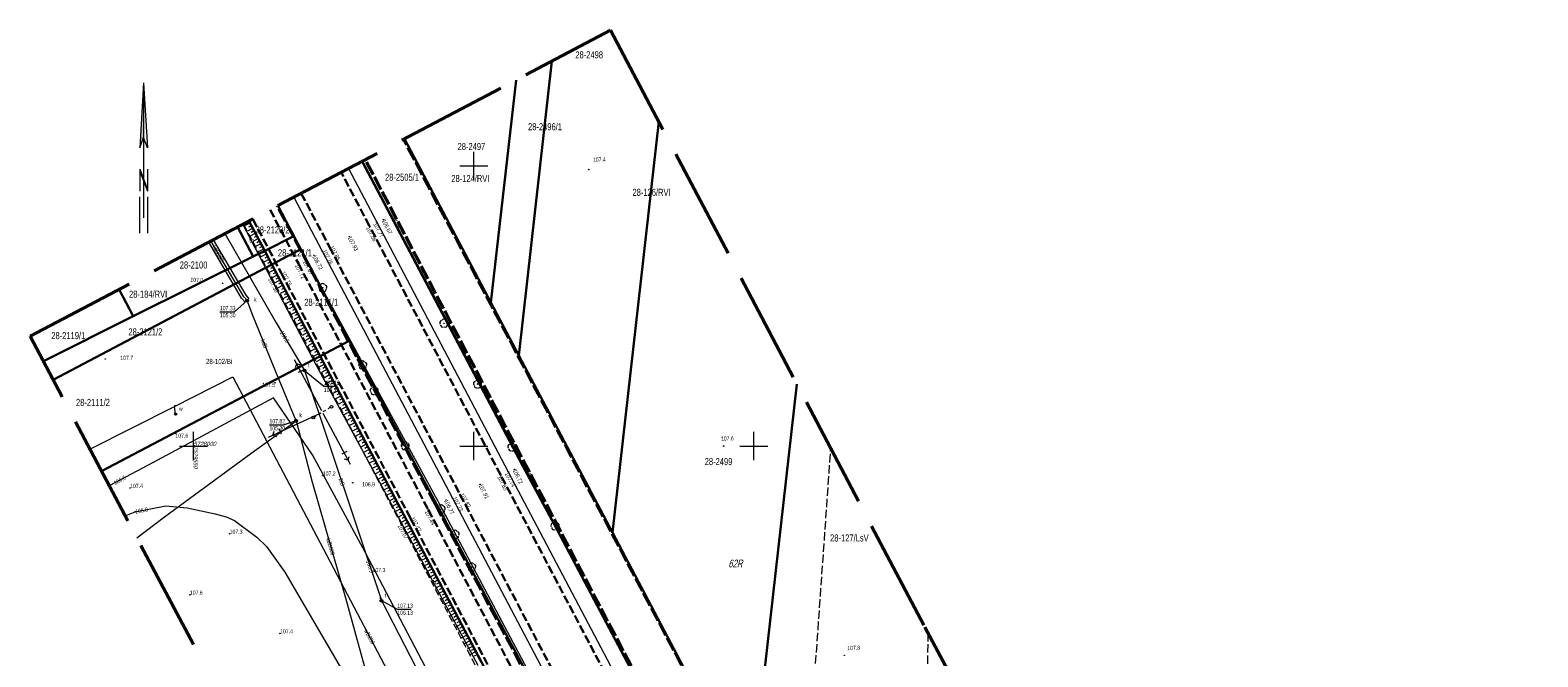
# Model space of a CAD drawing. Header units: metres. Extents: x 7529521 to 7531797, y 5723878 to 5728074.
# Tile 90 of 90: x 7529521 to 7529790, y 5727962 to 5728074. Entities that reach past the tile are written whole.
import ezdxf
from ezdxf.enums import TextEntityAlignment as Align

# ---------------------------------------------------------------- set-up
doc = ezdxf.new("R2010")
doc.units = ezdxf.units.M
for name, pattern in [('11', [3, 2.5, -0.5]), ('2_1', [0]), ('2_BUBZ02', [1.75, 1.25, -0.5]), ('2_BUBZ02G', [1.75, 1.25, -0.5]), ('2_KTJZ01', [2, 1.5, -0.5]), ('2_PTRW02', [0]), ('4_1', [0]), ('4_SUPE_01', [0]), ('4_SUPK_01', [0]), ('4_SUPT_01', [0]), ('4_SUPW_01', [0]), ('4_SUSM03_02', [0]), ('GDE', [0]), ('GUK', [2, 1.5, -0.5]), ('GUZ', [1, 0.5, -0.5]), ('L_0_09', [2.5, 2, -0.5])]:
    doc.linetypes.add(name, pattern=pattern)
doc.layers.get('0').update_dxf_attribs({"color": 252})
for name, color, linetype, lineweight in [('BUBZ_L_1', 252, '2_BUBZ02', 18), ('Dzialki', 80, 'GDE', 30), ('k', 252, 'Continuous', 18), ('Kontury', 252, 'GUK', 18), ('KTJZ_L_0', 251, '2_KTJZ01', 30), ('MPZP', 130, '11', 40), ('Numery_dzialek', 80, 'Continuous', 30), ('Numery_konturow', 252, 'Continuous', 13), ('Numery_uzytkow', 252, 'Continuous', 9), ('OBOP_T_1', 74, 'Continuous', 18), ('PTRW_L_1', 252, 'Continuous', 18), ('RTPW_T_0', 252, 'Continuous', 15), ('RTPW_T_1', 252, 'Continuous', 15), ('SUPE_L_1', 240, '4_SUPE_01', 18), ('SUPE_L_3', 240, '4_SUPE_01', 18), ('SUPK_E_T_0', 24, 'Continuous', 15), ('SUPK_L_0', 24, '4_SUPK_01', 18), ('SUPT_E_T_0', 30, 'Continuous', 15), ('SUPT_L_0', 30, '4_SUPT_01', 18), ('SUPW_E_T_2', 150, 'Continuous', 15), ('SUPW_L_2', 150, '4_SUPW_01', 18), ('SUSM_L_4', 252, 'Continuous', 18), ('SUTE_T_0', 240, 'Continuous', 18), ('SUTK_T_0', 252, 'Continuous', 18), ('SUTT_T_0', 30, 'Continuous', 18), ('SUUK_E_T_9', 34, 'Continuous', 15), ('SUUK_T_2', 34, 'Continuous', 18), ('SUUT_E_T_9', 30, 'Continuous', 15), ('SUUT_T_1', 30, 'Continuous', 18), ('SUUW_E_T_5', 7, 'Continuous', 15), ('SUUW_T_7', 7, 'Continuous', 18), ('SUXX_T_7', 7, 'Continuous', 18), ('Uzytki', 252, 'GUZ', 18)]:
    doc.layers.add(name, color=color, linetype=linetype, lineweight=lineweight)
doc.layers.add('właz okrągły - siec kanalizacyjna (punkt)-Atr17', color=7, linetype='Continuous')
doc.layers.add('Znak północy', color=7, linetype='Continuous')
doc.layers.add('zakres', color=7, linetype='L_0_09', lineweight=50, true_color=0xff05ff)
doc.styles.get("Standard").update_dxf_attribs({"font": 'arial.ttf'})

# ---------------------------------------------------------------- blocks, each defined once
blk = doc.blocks.new('2_OBOP02_01')
at = {"linetype": 'Continuous'}
blk.add_circle((0, 0), 0.045, dxfattribs=at)
for centre, start, end in [((-0.36, 0.12), 102.1445, 221.86), ((0, 0.38), 30.1401, 149.8599), ((0.36, 0.12), 318.14, 77.8555), ((-0.22, -0.3), 174.1482, 293.8542), ((0.22, -0.3), 246.1458, 5.8518)]:
    blk.add_arc(centre, 0.375, start, end, dxfattribs=at)
blk = doc.blocks.new('2_RTPW01')
at = {"linetype": 'Continuous'}
blk.add_circle((0, 0), 0.045, dxfattribs=at)
blk = doc.blocks.new('2_RTPW02')
at = {"linetype": 'Continuous'}
blk.add_circle((0, 0), 0.045, dxfattribs=at)
blk = doc.blocks.new('4_SUPS01_03')
at = {"linetype": 'Continuous'}
blk.add_circle((0, 0), 0.0625, dxfattribs=at)
blk = doc.blocks.new('4_SUPS01_05')
at = {"linetype": 'Continuous'}
blk.add_circle((0, 0), 0.0625, dxfattribs=at)
blk = doc.blocks.new('4_SUPS01_07')
at = {"linetype": 'Continuous'}
blk.add_circle((0, 0), 0.0625, dxfattribs=at)
blk = doc.blocks.new('4_SUUS15_05')
at = {"linetype": 'Continuous'}
blk.add_circle((0, 0), 0.25, dxfattribs=at)
blk = doc.blocks.new('4_SUUS15_07')
at = {"linetype": 'Continuous'}
blk.add_circle((0, 0), 0.25, dxfattribs=at)
blk = doc.blocks.new('4_SUUS25')
at = {"linetype": 'Continuous'}
for radius in [0.2, 0.175, 0.15, 0.125, 0.1, 0.075, 0.05, 0.025, 0.00715]:
    blk.add_circle((0, 0), radius, dxfattribs=at)
blk = doc.blocks.new('4_SUXX')
at = {"linetype": 'Continuous'}
blk.add_line((0, -0.25), (0, 0.25), dxfattribs=at)
blk = doc.blocks.new('W_POL')
at = {"color": 0, "linetype": 'Continuous', "lineweight": 0}
for p, q in [((0, 13.393), (-0.67, 1.818)), ((0, 13.393), (0, -3.92)), ((0, 13.393), (0.668, 1.818)), ((-0.67, 1.818), (0, 3.636)), ((0.668, 1.818), (0, 3.636)), ((-0.67, -2.007), (-0.67, -5.929)), ((-0.67, -2.007), (0.669, -5.621)), ((-0.67, -2.314), (0.67, -5.929)), ((0.669, -2.007), (0.669, -5.929)), ((0, -3.92), (0, -4.59)), ((0, -4.59), (0, -10.676)), ((-0.755, -6.94), (-0.755, -13.393)), ((0.671, -6.94), (0.671, -13.393))]:
    blk.add_line(p, q, dxfattribs=at)
at = {"color": 0, "linetype": 'Continuous', "lineweight": 0, "extrusion": (0, 0, -1)}
for points in [[(0, 13.393), (0, 3.636), (0.67, 1.818)], [(0, -3.814), (0, -4.122), (0.67, -2.007), (0.67, -2.314)]]:
    blk.add_solid(points, dxfattribs=at)

msp = doc.modelspace()

# ---------------------------------------------------------------- linework, layer by layer
at = {"layer": 'BUBZ_L_1', "linetype": '2_BUBZ02'}
msp.add_line((7529605.17, 5727951.62), (7529558.91, 5728039.66), dxfattribs=at)
at = {"layer": 'BUBZ_L_1', "linetype": '2_1'}
for p, q in [((7529560.04, 5728039.75), (7529559.12, 5728039.27)), ((7529560.52, 5728038.83), (7529559.6, 5728038.35)), ((7529560.28, 5728039.29), (7529559.82, 5728039.05)), ((7529561.01, 5728037.91), (7529560.08, 5728037.42)), ((7529560.76, 5728038.37), (7529560.3, 5728038.13)), ((7529561.49, 5728036.99), (7529560.57, 5728036.5)), ((7529561.25, 5728037.45), (7529560.79, 5728037.21)), ((7529561.98, 5728036.06), (7529561.06, 5728035.58)), ((7529561.74, 5728036.53), (7529561.27, 5728036.28)), ((7529562.47, 5728035.14), (7529561.54, 5728034.65)), ((7529562.22, 5728035.6), (7529561.76, 5728035.36)), ((7529562.95, 5728034.21), (7529562.03, 5728033.73)), ((7529562.71, 5728034.68), (7529562.25, 5728034.43)), ((7529563.44, 5728033.29), (7529562.52, 5728032.8)), ((7529563.2, 5728033.75), (7529562.73, 5728033.51)), ((7529563.69, 5728032.82), (7529563.22, 5728032.58)), ((7529563.93, 5728032.36), (7529563, 5728031.87)), ((7529564.42, 5728031.43), (7529563.49, 5728030.94)), ((7529564.17, 5728031.9), (7529563.71, 5728031.65)), ((7529564.91, 5728030.5), (7529563.98, 5728030.01)), ((7529564.66, 5728030.97), (7529564.2, 5728030.72)), ((7529565.15, 5728030.04), (7529564.69, 5728029.79)), ((7529565.4, 5728029.57), (7529564.47, 5728029.08)), ((7529565.89, 5728028.64), (7529564.96, 5728028.15)), ((7529565.64, 5728029.11), (7529565.18, 5728028.86)), ((7529566.38, 5728027.71), (7529565.45, 5728027.22)), ((7529566.13, 5728028.18), (7529565.67, 5728027.93)), ((7529566.62, 5728027.24), (7529566.16, 5728027)), ((7529566.87, 5728026.78), (7529565.94, 5728026.29)), ((7529567.36, 5728025.84), (7529566.43, 5728025.35)), ((7529567.12, 5728026.31), (7529566.65, 5728026.07)), ((7529567.85, 5728024.91), (7529566.92, 5728024.42)), ((7529567.61, 5728025.38), (7529567.14, 5728025.13)), ((7529568.1, 5728024.44), (7529567.63, 5728024.2)), ((7529568.35, 5728023.97), (7529567.41, 5728023.48)), ((7529568.84, 5728023.04), (7529567.9, 5728022.55)), ((7529568.59, 5728023.51), (7529568.12, 5728023.26)), ((7529569.33, 5728022.1), (7529568.4, 5728021.61)), ((7529569.09, 5728022.57), (7529568.62, 5728022.32)), ((7529569.83, 5728021.16), (7529568.89, 5728020.67)), ((7529569.58, 5728021.63), (7529569.11, 5728021.39)), ((7529570.32, 5728020.23), (7529569.38, 5728019.73)), ((7529570.07, 5728020.69), (7529569.6, 5728020.45)), ((7529570.82, 5728019.29), (7529569.88, 5728018.79)), ((7529570.57, 5728019.76), (7529570.1, 5728019.51)), ((7529571.31, 5728018.35), (7529570.37, 5728017.85)), ((7529571.06, 5728018.82), (7529570.59, 5728018.57)), ((7529571.81, 5728017.4), (7529570.86, 5728016.91)), ((7529571.56, 5728017.87), (7529571.09, 5728017.63)), ((7529572.3, 5728016.46), (7529571.36, 5728015.96)), ((7529572.06, 5728016.93), (7529571.58, 5728016.68)), ((7529572.8, 5728015.52), (7529571.86, 5728015.02)), ((7529572.55, 5728015.99), (7529572.08, 5728015.74)), ((7529573.3, 5728014.57), (7529572.35, 5728014.08)), ((7529573.05, 5728015.05), (7529572.58, 5728014.8)), ((7529573.79, 5728013.63), (7529572.85, 5728013.13)), ((7529573.55, 5728014.1), (7529573.07, 5728013.85)), ((7529574.29, 5728012.68), (7529573.35, 5728012.19)), ((7529574.04, 5728013.16), (7529573.57, 5728012.91)), ((7529574.79, 5728011.74), (7529573.84, 5728011.24)), ((7529574.54, 5728012.21), (7529574.07, 5728011.96)), ((7529575.04, 5728011.26), (7529574.57, 5728011.01)), ((7529575.29, 5728010.79), (7529574.34, 5728010.29)), ((7529575.79, 5728009.84), (7529574.84, 5728009.34)), ((7529575.54, 5728010.32), (7529575.07, 5728010.07)), ((7529576.29, 5728008.89), (7529575.34, 5728008.39)), ((7529576.04, 5728009.37), (7529575.57, 5728009.12)), ((7529576.54, 5728008.42), (7529576.06, 5728008.17)), ((7529576.79, 5728007.94), (7529575.84, 5728007.44)), ((7529577.29, 5728006.99), (7529576.34, 5728006.49)), ((7529577.04, 5728007.47), (7529576.57, 5728007.22)), ((7529577.79, 5728006.04), (7529576.84, 5728005.54)), ((7529577.54, 5728006.51), (7529577.07, 5728006.26)), ((7529578.04, 5728005.56), (7529577.57, 5728005.31)), ((7529578.29, 5728005.09), (7529577.34, 5728004.58)), ((7529578.8, 5728004.13), (7529577.84, 5728003.63)), ((7529578.55, 5728004.61), (7529578.07, 5728004.36)), ((7529579.3, 5728003.18), (7529578.34, 5728002.67)), ((7529579.05, 5728003.65), (7529578.57, 5728003.4)), ((7529579.8, 5728002.22), (7529578.85, 5728001.72)), ((7529579.55, 5728002.7), (7529579.07, 5728002.45)), ((7529580.31, 5728001.26), (7529579.35, 5728000.76)), ((7529580.05, 5728001.74), (7529579.58, 5728001.49)), ((7529580.81, 5728000.31), (7529579.85, 5727999.8)), ((7529580.56, 5728000.79), (7529580.08, 5728000.53)), ((7529581.32, 5727999.35), (7529580.36, 5727998.84)), ((7529581.06, 5727999.83), (7529580.58, 5727999.58)), ((7529581.82, 5727998.39), (7529580.86, 5727997.88)), ((7529581.57, 5727998.87), (7529581.09, 5727998.62)), ((7529582.07, 5727997.91), (7529581.59, 5727997.66)), ((7529582.33, 5727997.43), (7529581.37, 5727996.92)), ((7529582.83, 5727996.47), (7529581.87, 5727995.96)), ((7529582.58, 5727996.95), (7529582.1, 5727996.7)), ((7529583.34, 5727995.51), (7529582.38, 5727995)), ((7529583.09, 5727995.99), (7529582.6, 5727995.73)), ((7529583.59, 5727995.03), (7529583.11, 5727994.77)), ((7529583.85, 5727994.54), (7529582.88, 5727994.04)), ((7529584.35, 5727993.58), (7529583.39, 5727993.07)), ((7529584.1, 5727994.06), (7529583.62, 5727993.81)), ((7529584.86, 5727992.62), (7529583.9, 5727992.11)), ((7529584.61, 5727993.1), (7529584.13, 5727992.84)), ((7529585.12, 5727992.13), (7529584.63, 5727991.88)), ((7529585.37, 5727991.65), (7529584.4, 5727991.14)), ((7529585.88, 5727990.68), (7529584.91, 5727990.17)), ((7529585.62, 5727991.17), (7529585.14, 5727990.91)), ((7529586.39, 5727989.72), (7529585.42, 5727989.21)), ((7529586.13, 5727990.2), (7529585.65, 5727989.94)), ((7529586.9, 5727988.75), (7529585.93, 5727988.24)), ((7529586.64, 5727989.23), (7529586.16, 5727988.98)), ((7529587.41, 5727987.78), (7529586.44, 5727987.27)), ((7529587.15, 5727988.26), (7529586.67, 5727988.01)), ((7529587.92, 5727986.81), (7529586.95, 5727986.3)), ((7529587.66, 5727987.29), (7529587.18, 5727987.04)), ((7529588.43, 5727985.84), (7529587.46, 5727985.33)), ((7529588.18, 5727986.32), (7529587.69, 5727986.07)), ((7529588.94, 5727984.87), (7529587.97, 5727984.35)), ((7529588.69, 5727985.35), (7529588.2, 5727985.1)), ((7529589.2, 5727984.38), (7529588.71, 5727984.12)), ((7529589.46, 5727983.89), (7529588.48, 5727983.38)), ((7529589.97, 5727982.92), (7529588.99, 5727982.41)), ((7529589.71, 5727983.41), (7529589.23, 5727983.15)), ((7529590.48, 5727981.94), (7529589.51, 5727981.43)), ((7529590.23, 5727982.43), (7529589.74, 5727982.17)), ((7529590.74, 5727981.46), (7529590.25, 5727981.2)), ((7529591, 5727980.97), (7529590.02, 5727980.45)), ((7529591.51, 5727979.99), (7529590.53, 5727979.48)), ((7529591.25, 5727980.48), (7529590.76, 5727980.22)), ((7529592.02, 5727979.01), (7529591.05, 5727978.5)), ((7529591.77, 5727979.5), (7529591.28, 5727979.25)), ((7529592.54, 5727978.04), (7529591.56, 5727977.52)), ((7529592.28, 5727978.53), (7529591.79, 5727978.27)), ((7529593.06, 5727977.06), (7529592.08, 5727976.54)), ((7529592.8, 5727977.55), (7529592.31, 5727977.29)), ((7529593.57, 5727976.08), (7529592.59, 5727975.56)), ((7529593.31, 5727976.57), (7529592.82, 5727976.31)), ((7529594.09, 5727975.1), (7529593.11, 5727974.58)), ((7529593.83, 5727975.59), (7529593.34, 5727975.33)), ((7529594.61, 5727974.11), (7529593.62, 5727973.6)), ((7529594.35, 5727974.6), (7529593.86, 5727974.35)), ((7529594.86, 5727973.62), (7529594.37, 5727973.36)), ((7529595.12, 5727973.13), (7529594.14, 5727972.61)), ((7529595.64, 5727972.15), (7529594.66, 5727971.63)), ((7529595.38, 5727972.64), (7529594.89, 5727972.38)), ((7529596.16, 5727971.16), (7529595.17, 5727970.64)), ((7529595.9, 5727971.65), (7529595.41, 5727971.39)), ((7529596.42, 5727970.67), (7529595.93, 5727970.41)), ((7529596.68, 5727970.18), (7529595.69, 5727969.66)), ((7529597.2, 5727969.19), (7529596.21, 5727968.67)), ((7529596.94, 5727969.68), (7529596.45, 5727969.42)), ((7529597.72, 5727968.2), (7529596.73, 5727967.68)), ((7529597.46, 5727968.7), (7529596.97, 5727968.44)), ((7529598.24, 5727967.21), (7529597.25, 5727966.69)), ((7529597.98, 5727967.71), (7529597.49, 5727967.45)), ((7529598.76, 5727966.22), (7529597.77, 5727965.7)), ((7529598.5, 5727966.72), (7529598.01, 5727966.46)), ((7529599.28, 5727965.23), (7529598.29, 5727964.71)), ((7529599.02, 5727965.73), (7529598.53, 5727965.47)), ((7529599.8, 5727964.24), (7529598.81, 5727963.72)), ((7529599.54, 5727964.74), (7529599.05, 5727964.48)), ((7529600.33, 5727963.25), (7529599.33, 5727962.73)), ((7529600.07, 5727963.75), (7529599.57, 5727963.48)), ((7529600.59, 5727962.75), (7529600.09, 5727962.49))]:
    msp.add_line(p, q, dxfattribs=at)
at = {"layer": 'BUBZ_L_1', "linetype": '2_BUBZ02G'}
msp.add_line((7529606.22, 5727952.06), (7529559.83, 5728040.14), dxfattribs=at)
at = {"layer": 'Dzialki'}
for p, q in [((7529608.04, 5728016.18), (7529613.97, 5728068.69)), ((7529607.55, 5728065.3), (7529603.06, 5728025.6)), ((7529624.75, 5727984.59), (7529633.03, 5728057.9)), ((7529587.63, 5728054.8), (7529603.06, 5728025.6)), ((7529580.07, 5728050.82), (7529659.12, 5727901.51)), ((7529567.91, 5728037.44), (7529565.06, 5728042.9)), ((7529560.63, 5728033.81), (7529557.83, 5728039.09)), ((7529559.89, 5728040.17), (7529562.7, 5728034.84)), ((7529562.7, 5728034.84), (7529567.91, 5728037.44)), ((7529569.14, 5728035.11), (7529567.91, 5728037.44)), ((7529539.25, 5728023.15), (7529560.63, 5728033.81)), ((7529560.63, 5728033.81), (7529562.7, 5728034.84)), ((7529562.7, 5728034.84), (7529563.99, 5728032.39)), ((7529569.14, 5728035.11), (7529563.99, 5728032.39)), ((7529577.77, 5728018.75), (7529569.14, 5728035.11)), ((7529563.99, 5728032.39), (7529524.96, 5728011.78)), ((7529563.99, 5728032.39), (7529572.62, 5728016.02)), ((7529536.72, 5728027.95), (7529539.25, 5728023.15)), ((7529603.06, 5728025.6), (7529608.04, 5728016.18)), ((7529523.19, 5728015.13), (7529539.25, 5728023.15)), ((7529572.62, 5728016.02), (7529577.77, 5728018.75)), ((7529648.46, 5727886.57), (7529577.77, 5728018.75)), ((7529533.59, 5727995.49), (7529572.62, 5728016.02)), ((7529572.62, 5728016.02), (7529723.55, 5727729.88)), ((7529608.04, 5728016.18), (7529624.75, 5727984.59)), ((7529649.44, 5727937.88), (7529657.7, 5728011.02)), ((7529624.75, 5727984.59), (7529649.44, 5727937.88))]:
    msp.add_line(p, q, dxfattribs=at)
at = {"layer": 'k', "linetype": 'Continuous', "lineweight": 18, "flags": 128}
for points in [[(7529600, 5728047.5), (7529600, 5728052.5)], [(7529597.5, 5728050), (7529602.5, 5728050)], [(7529550, 5727997.5), (7529550, 5728002.5)], [(7529600, 5727997.5), (7529600, 5728002.5)], [(7529650, 5727997.5), (7529650, 5728002.5)], [(7529547.5, 5728000), (7529552.5, 5728000)], [(7529597.5, 5728000), (7529602.5, 5728000)], [(7529647.5, 5728000), (7529652.5, 5728000)]]:
    msp.add_lwpolyline(points, dxfattribs=at)
at = {"layer": 'Kontury'}
for p, q in [((7529613.97, 5728068.69), (7529608.04, 5728016.18)), ((7529603.06, 5728025.6), (7529607.55, 5728065.3)), ((7529587.63, 5728054.8), (7529603.06, 5728025.6)), ((7529567.91, 5728037.44), (7529565.06, 5728042.9)), ((7529562.7, 5728034.84), (7529567.91, 5728037.44)), ((7529539.25, 5728023.15), (7529560.63, 5728033.81)), ((7529560.63, 5728033.81), (7529562.7, 5728034.84)), ((7529523.19, 5728015.13), (7529539.25, 5728023.15)), ((7529577.77, 5728018.75), (7529572.62, 5728016.02)), ((7529648.46, 5727886.57), (7529577.77, 5728018.75)), ((7529572.62, 5728016.02), (7529533.59, 5727995.49)), ((7529608.04, 5728016.18), (7529658.22, 5727921.27)), ((7529658.22, 5727921.27), (7529663.74, 5727999.54)), ((7529681.07, 5727966.63), (7529679.63, 5727880.77))]:
    msp.add_line(p, q, dxfattribs=at)
at = {"layer": 'KTJZ_L_0', "linetype": '2_KTJZ01'}
for p, q in [((7529581.4, 5728039.25), (7529576.34, 5728048.85)), ((7529569.21, 5728045.09), (7529574.27, 5728035.5)), ((7529560.56, 5728040.52), (7529565.62, 5728030.93)), ((7529563.66, 5728042.16), (7529568.71, 5728032.56)), ((7529604.82, 5727994.8), (7529581.4, 5728039.25)), ((7529574.27, 5728035.5), (7529597.55, 5727991.37)), ((7529568.71, 5728032.56), (7529591.89, 5727988.65)), ((7529565.62, 5728030.93), (7529588.74, 5727987.09)), ((7529628.05, 5727950.72), (7529604.82, 5727994.8)), ((7529597.55, 5727991.37), (7529620.82, 5727947.16)), ((7529588.74, 5727987.09), (7529611.96, 5727943.02)), ((7529591.89, 5727988.65), (7529615.11, 5727944.56))]:
    msp.add_line(p, q, dxfattribs=at)
at = {"layer": 'MPZP'}
for points in [[(7529727.84, 5727879.19), (7529727.74, 5727879.16), (7529684.81, 5727870.75), (7529587.49, 5728054.72)], [(7529695.8, 5727831.43), (7529693.51, 5727836.79), (7529692.82, 5727839.92), (7529689.38, 5727845.55), (7529688.32, 5727845.94), (7529678.63, 5727864.69), (7529663.13, 5727892.97), (7529656.21, 5727907.51), (7529632.26, 5727952.83), (7529580.65, 5728051.12)], [(7529755.11, 5727681.97), (7529738.48, 5727713.96), (7529717.62, 5727753.88), (7529696.25, 5727794.9), (7529618.26, 5727942.56), (7529593.22, 5727989.5), (7529577.62, 5728018.77), (7529567.81, 5728037.46), (7529564.95, 5728042.84)]]:
    msp.add_lwpolyline(points, dxfattribs=at)
at = {"layer": 'PTRW_L_1', "linetype": '2_PTRW02'}
for p, q in [((7529577.64, 5728049.53), (7529582.7, 5728039.94)), ((7529580, 5728050.78), (7529585.06, 5728041.18)), ((7529567.89, 5728044.39), (7529572.95, 5728034.79)), ((7529565.02, 5728042.88), (7529570.1, 5728033.29)), ((7529585.06, 5728041.18), (7529608.6, 5727996.51)), ((7529582.7, 5728039.94), (7529606.18, 5727995.41)), ((7529570.1, 5728033.29), (7529593.91, 5727989.61)), ((7529572.95, 5728034.79), (7529596.2, 5727990.72)), ((7529606.18, 5727995.41), (7529629.41, 5727951.37)), ((7529608.6, 5727996.51), (7529632.21, 5727952.71)), ((7529593.91, 5727989.61), (7529617.31, 5727945.58)), ((7529596.2, 5727990.72), (7529619.46, 5727946.61))]:
    msp.add_line(p, q, dxfattribs=at)
at = {"layer": 'SUPE_L_1', "linetype": '4_SUPE_01'}
for p, q in [((7529572.88, 5728006.26), (7529568.03, 5728015.4)), ((7529568.22, 5728013.98), (7529568.44, 5728014.64)), ((7529569.11, 5728014.45), (7529568.44, 5728014.64)), ((7529569.58, 5728013.56), (7529568.69, 5728013.09)), ((7529564.29, 5728008.59), (7529542.77, 5727997.08)), ((7529571.2, 5727998.4), (7529564.29, 5728008.59)), ((7529563.38, 5728001.6), (7529572.77, 5728005.94)), ((7529578, 5727996.69), (7529573.12, 5728005.82)), ((7529565.72, 5728002.13), (7529565.3, 5728003.04)), ((7529564.16, 5728001.96), (7529564.39, 5728002.62)), ((7529564.16, 5728001.96), (7529564.81, 5728001.71)), ((7529580.63, 5727981.03), (7529571.2, 5727998.4)), ((7529577.33, 5727999), (7529576.45, 5727998.53)), ((7529577.59, 5727997.45), (7529576.92, 5727997.65)), ((7529577.59, 5727997.45), (7529577.8, 5727998.12)), ((7529542.77, 5727997.08), (7529534.96, 5727992.9)), ((7529591.41, 5727960.53), (7529580.63, 5727981.03))]:
    msp.add_line(p, q, dxfattribs=at)
at = {"layer": 'SUPE_L_3', "linetype": '4_SUPE_01'}
for p, q in [((7529537.79, 5727987.56), (7529539.59, 5727988.27)), ((7529539.59, 5727988.27), (7529545.07, 5727989.32)), ((7529545.07, 5727989.32), (7529548.88, 5727988.97)), ((7529548.88, 5727988.97), (7529553.86, 5727987.91)), ((7529553.86, 5727987.91), (7529555.83, 5727987.37)), ((7529555.83, 5727987.37), (7529557.3, 5727986.69)), ((7529557.3, 5727986.69), (7529561.32, 5727983.72)), ((7529561.32, 5727983.72), (7529563.02, 5727982.04)), ((7529563.02, 5727982.04), (7529566.28, 5727977.51)), ((7529566.28, 5727977.51), (7529576.38, 5727960.15))]:
    msp.add_line(p, q, dxfattribs=at)
at = {"layer": 'SUPK_L_0', "linetype": '4_1'}
for p, q in [((7529558.58, 5728026.36), (7529552.72, 5728036.39)), ((7529553.51, 5728036.81), (7529559.32, 5728026.9)), ((7529559.23, 5728025.65), (7529558.58, 5728026.36)), ((7529559.32, 5728026.9), (7529559.89, 5728026.25)), ((7529560.59, 5728023.26), (7529559.56, 5728025.95)), ((7529564.68, 5728013.24), (7529560.59, 5728023.26)), ((7529568.29, 5728004.51), (7529564.68, 5728013.24)), ((7529560.2, 5727998.68), (7529568.29, 5728004.51)), ((7529568.29, 5728004.51), (7529571.09, 5727993.81)), ((7529544.83, 5727987.38), (7529560.2, 5727998.68)), ((7529571.09, 5727993.81), (7529577.11, 5727972.88)), ((7529539.87, 5727983.62), (7529544.83, 5727987.38)), ((7529577.11, 5727972.88), (7529581.88, 5727955.63))]:
    msp.add_line(p, q, dxfattribs=at)
at = {"layer": 'SUPK_L_0', "linetype": '4_SUPK_01'}
for p, q in [((7529558.95, 5728026.63), (7529553.11, 5728036.6)), ((7529559.56, 5728025.95), (7529558.95, 5728026.63)), ((7529560.59, 5728023.26), (7529559.56, 5728025.95)), ((7529564.68, 5728013.24), (7529560.59, 5728023.26)), ((7529568.29, 5728004.51), (7529564.68, 5728013.24)), ((7529560.2, 5727998.68), (7529568.29, 5728004.51)), ((7529568.29, 5728004.51), (7529571.09, 5727993.81)), ((7529544.83, 5727987.38), (7529560.2, 5727998.68)), ((7529571.09, 5727993.81), (7529577.11, 5727972.88)), ((7529539.87, 5727983.62), (7529544.83, 5727987.38)), ((7529577.11, 5727972.88), (7529581.88, 5727955.63))]:
    msp.add_line(p, q, dxfattribs=at)
at = {"layer": 'SUPT_L_0', "linetype": '4_SUPT_01'}
for p, q in [((7529555.6, 5728037.91), (7529564.76, 5728022)), ((7529571.93, 5728014.34), (7529558.82, 5728039.61)), ((7529564.76, 5728022), (7529569.81, 5728013.47)), ((7529582.35, 5727995.17), (7529571.93, 5728014.34)), ((7529569.81, 5728013.47), (7529583.52, 5727972.4)), ((7529600.78, 5727960.81), (7529582.35, 5727995.17)), ((7529583.52, 5727972.4), (7529596.49, 5727947.43))]:
    msp.add_line(p, q, dxfattribs=at)
at = {"layer": 'SUPW_L_2', "linetype": '4_SUPW_01'}
for p, q in [((7529546.59, 5728007.07), (7529557, 5728012.35)), ((7529557, 5728012.35), (7529595.33, 5727939.49)), ((7529531.51, 5727999.42), (7529546.59, 5728007.07)), ((7529546.79, 5728005.68), (7529546.59, 5728007.07))]:
    msp.add_line(p, q, dxfattribs=at)
at = {"layer": 'SUPW_L_2', "linetype": '4_1'}
for p, q in [((7529546.59, 5728007.07), (7529557, 5728012.35)), ((7529557, 5728012.35), (7529595.33, 5727939.49)), ((7529531.51, 5727999.42), (7529546.59, 5728007.07)), ((7529546.79, 5728005.68), (7529546.59, 5728007.07))]:
    msp.add_line(p, q, dxfattribs=at)
at = {"layer": 'SUSM_L_4', "linetype": '4_SUSM03_02'}
for p, q in [((7529572.67, 5728005.85), (7529572.23, 5728005.59)), ((7529573.54, 5728006.36), (7529573.1, 5728006.1)), ((7529574.4, 5728006.87), (7529573.97, 5728006.62)), ((7529571.8, 5728005.33), (7529571.37, 5728005.08))]:
    msp.add_line(p, q, dxfattribs=at)
for centre in [(7529574.62, 5728007), (7529571.37, 5728005.08)]:
    msp.add_circle(centre, 0.25, dxfattribs=at)
at = {"layer": 'SUTK_T_0', "linetype": 'Continuous'}
for p, q in [((7529559.56, 5728025.95), (7529557.32, 5728023.97)), ((7529554.69, 5728023.97), (7529557.32, 5728023.97)), ((7529563.54, 5728003.8), (7529566.17, 5728003.8)), ((7529568.29, 5728004.51), (7529566.17, 5728003.8))]:
    msp.add_line(p, q, dxfattribs=at)
at = {"layer": 'SUTT_T_0', "linetype": 'Continuous'}
for p, q in [((7529569.81, 5728013.47), (7529573.25, 5728010.66)), ((7529573.25, 5728010.66), (7529575.72, 5728010.66)), ((7529583.52, 5727972.4), (7529586.35, 5727970.86)), ((7529586.35, 5727970.86), (7529588.85, 5727970.86))]:
    msp.add_line(p, q, dxfattribs=at)
at = {"layer": 'Uzytki'}
for p, q in [((7529608.04, 5728016.18), (7529613.97, 5728068.69)), ((7529607.55, 5728065.3), (7529603.06, 5728025.6)), ((7529603.06, 5728025.6), (7529587.63, 5728054.8)), ((7529565.06, 5728042.9), (7529567.91, 5728037.44)), ((7529567.91, 5728037.44), (7529562.7, 5728034.84)), ((7529560.63, 5728033.81), (7529539.25, 5728023.15)), ((7529562.7, 5728034.84), (7529560.63, 5728033.81)), ((7529569.14, 5728035.11), (7529563.99, 5728032.39)), ((7529577.77, 5728018.75), (7529569.14, 5728035.11)), ((7529563.99, 5728032.39), (7529524.96, 5728011.78)), ((7529539.25, 5728023.15), (7529523.19, 5728015.13)), ((7529572.62, 5728016.02), (7529577.77, 5728018.75)), ((7529577.77, 5728018.75), (7529648.46, 5727886.57)), ((7529533.59, 5727995.49), (7529572.62, 5728016.02)), ((7529658.22, 5727921.27), (7529608.04, 5728016.18))]:
    msp.add_line(p, q, dxfattribs=at)
at = {"layer": 'zakres', "color": 210, "lineweight": 50, "ltscale": 10}
msp.add_lwpolyline([(7530152.66, 5726824.25), (7529893.98, 5727312.41), (7529655.25, 5727765.72), (7529520.83, 5728019.58), (7529624.44, 5728074.21), (7529680.51, 5727967.68), (7529859.76, 5727632.54), (7529930.53, 5727498.32), (7530038.61, 5727292.3), (7530118.22, 5727141.23), (7530175.57, 5727034.73), (7530261.4, 5726875.73), (7530322.6, 5726755.46)], dxfattribs=at)

# ---------------------------------------------------------------- block references
at = {"layer": 'OBOP_T_1', "color": 74}
for p in [(7529573.06, 5728028.23), (7529594.68, 5728021.89), (7529580.19, 5728014.42), (7529600.68, 5728011.04), (7529582.24, 5728009.86), (7529587.78, 5728000), (7529606.82, 5727999.81), (7529594.2, 5727988.75), (7529596.7, 5727984.2), (7529614.52, 5727985.74), (7529599.64, 5727978.38)]:
    msp.add_blockref('2_OBOP02_01', p, dxfattribs=at)
at = {"layer": 'RTPW_T_0'}
for p in [(7529620.54, 5728049.33), (7529555.18, 5728029.02), (7529534.23, 5728015.54), (7529564.54, 5728011.28), (7529546.76, 5728002.22), (7529644.64, 5727999.97), (7529538.67, 5727992.5), (7529573.07, 5727994.71), (7529578.42, 5727993.43), (7529556.45, 5727984.34), (7529581.95, 5727977.5), (7529549.34, 5727973.45), (7529565.44, 5727966.55), (7529666.14, 5727962.64)]:
    msp.add_blockref('2_RTPW01', p, dxfattribs=at)
at = {"layer": 'RTPW_T_1'}
for p in [(7529585.06, 5728041.18), (7529581.41, 5728039.25), (7529582.7, 5728039.94), (7529583.9, 5728040.37), (7529574.27, 5728035.5), (7529577.82, 5728037.36), (7529568.71, 5728032.56), (7529570.1, 5728033.29), (7529571.48, 5728034.02), (7529572.95, 5728034.79), (7529563.92, 5728030.13), (7529565.62, 5728030.93), (7529604.82, 5727994.8), (7529606.18, 5727995.41), (7529607.28, 5727995.82), (7529608.6, 5727996.51), (7529601.15, 5727993.14), (7529593.91, 5727989.61), (7529595.03, 5727990.37), (7529596.2, 5727990.72), (7529597.55, 5727991.37), (7529588.74, 5727987.09), (7529591.9, 5727988.63), (7529587.04, 5727986.12)]:
    msp.add_blockref('2_RTPW02', p, dxfattribs=at)
at = {"layer": 'SUTE_T_0'}
for p in [(7529542.77, 5727997.08), (7529539.59, 5727988.27)]:
    msp.add_blockref('4_SUPS01_03', p, dxfattribs=at)
at = {"layer": 'SUTK_T_0'}
for p in [(7529559.56, 5728025.95), (7529568.29, 5728004.51)]:
    msp.add_blockref('4_SUPS01_05', p, dxfattribs=at)
at = {"layer": 'SUTT_T_0'}
for p in [(7529564.76, 5728022), (7529569.81, 5728013.47), (7529583.36, 5727972.87), (7529583.52, 5727972.4)]:
    msp.add_blockref('4_SUPS01_07', p, dxfattribs=at)
at = {"layer": 'SUUK_T_2'}
for p in [(7529559.56, 5728025.95), (7529568.29, 5728004.51)]:
    msp.add_blockref('4_SUUS15_05', p, dxfattribs=at)
at = {"layer": 'SUUT_T_1'}
for p in [(7529569.81, 5728013.47), (7529583.52, 5727972.4)]:
    msp.add_blockref('4_SUUS15_07', p, dxfattribs=at)
at = {"layer": 'SUUW_T_7'}
msp.add_blockref('4_SUUS25', (7529546.79, 5728005.68), dxfattribs=at)
at = {"layer": 'SUXX_T_7', "rotation": 152.5469512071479}
msp.add_blockref('4_SUXX', (7529546.59, 5728007.07), dxfattribs=at)
at = {"layer": 'Znak północy', "color": 252, "linetype": 'Continuous', "lineweight": 25}
msp.add_blockref('W_POL', (7529541.09, 5728051.39), dxfattribs=at)

# ---------------------------------------------------------------- texts
at = {"layer": 'MPZP', "lineweight": 30, "oblique": 15, "width": 0.7}
msp.add_text('62R', height=1.4, dxfattribs=at).set_placement((7529645.44, 5727979.73), align=Align.TOP_LEFT)
at = {"layer": 'Numery_dzialek', "width": 0.7}
for s, p in [('28-2498', (7529618.14, 5728070.44)), ('28-2496/1', (7529609.7, 5728057.61)), ('28-2497', (7529597.12, 5728054.08)), ('28-2505/1', (7529584.17, 5728048.59)), ('28-2120/2', (7529561.06, 5728039.2)), ('28-2121/1', (7529565.06, 5728035.11)), ('28-2100', (7529547.54, 5728032.93)), ('28-2111/1', (7529569.75, 5728026.28)), ('28-2119/1', (7529524.61, 5728020.33)), ('28-2121/2', (7529538.37, 5728020.99)), ('28-2111/2', (7529529.01, 5728008.41)), ('28-2499', (7529641.23, 5727997.85))]:
    msp.add_text(s, height=1.26, dxfattribs=at).set_placement(p, align=Align.TOP_LEFT)
at = {"layer": 'Numery_konturow', "width": 0.7}
for s, p in [('28-124/RVI', (7529596, 5728048.37)), ('28-126/RVI', (7529628.34, 5728045.9)), ('28-127/LsV', (7529663.61, 5727984.22))]:
    msp.add_text(s, height=1.26, dxfattribs=at).set_placement(p, align=Align.TOP_LEFT)
msp.add_text('28-184/RVI', height=1.26, dxfattribs=at).set_placement((7529545.3, 5728027.72), align=Align.TOP_RIGHT)
at = {"layer": 'Numery_uzytkow', "width": 0.7}
msp.add_text('28-102/Bi', height=0.9, dxfattribs=at).set_placement((7529552.21, 5728014.65))
at = {"layer": 'RTPW_T_0', "width": 0.7}
for s, rotation, p in [('107.4', 1.95, (7529621.29, 5728050.71)), ('107.0', 358.61, (7529549.43, 5728029.28)), ('107.6', 1.95, (7529644.13, 5728000.95)), ('107.8', 1.95, (7529666.69, 5727963.56))]:
    msp.add_text(s, height=0.75, rotation=rotation, dxfattribs=at).set_placement(p)
for s, p in [('107.7', (7529536.92, 5728015.35)), ('107.2', (7529573.07, 5727994.71)), ('107.4', (7529538.67, 5727992.5)), ('106.9', (7529580.08, 5727992.78)), ('107.3', (7529556.45, 5727984.34)), ('107.3', (7529581.95, 5727977.5)), ('107.6', (7529549.34, 5727973.45)), ('107.4', (7529565.44, 5727966.55))]:
    msp.add_text(s, height=0.75, dxfattribs=at).set_placement(p)
msp.add_text('107.5', height=0.75, dxfattribs=at).set_placement((7529564.54, 5728011.28), align=Align.TOP_RIGHT)
msp.add_text('107.6', height=0.75, dxfattribs=at).set_placement((7529546.76, 5728002.22), align=Align.TOP_LEFT)
at = {"layer": 'RTPW_T_1', "width": 0.7}
for s, rotation, p in [('107.18', 297.81, (7529585.06, 5728041.18)), ('107.85', 297.79, (7529574.27, 5728035.5)), ('107.76', 297.83, (7529572.95, 5728034.79)), ('107.75', 297.73, (7529565.62, 5728030.93)), ('107.53', 298.34, (7529608.6, 5727996.51)), ('107.73', 297.76, (7529596.2, 5727990.72)), ('107.82', 297.77, (7529597.55, 5727991.37)), ('107.47', 297.75, (7529588.74, 5727987.09))]:
    msp.add_text(s, height=0.75, rotation=rotation, dxfattribs=at).set_placement(p)
for s, rotation, p in [('107.86', 297.74, (7529581.41, 5728039.25)), ('107.77', 297.76, (7529582.7, 5728039.94)), ('107.72', 297.84, (7529568.71, 5728032.56)), ('107.67', 298.62, (7529570.1, 5728033.29)), ('107.30', 297.7, (7529563.92, 5728030.13)), ('107.74', 297.83, (7529606.18, 5727995.41)), ('107.83', 297.81, (7529604.82, 5727994.8)), ('107.35', 298.02, (7529593.91, 5727989.61)), ('107.44', 297.76, (7529591.9, 5727988.63)), ('107.07', 297.75, (7529587.04, 5727986.12))]:
    msp.add_text(s, height=0.75, rotation=rotation, dxfattribs=at).set_placement(p, align=Align.TOP_LEFT)
for s, rotation, p in [('106.67', 297.2, (7529583.9, 5728040.37)), ('107.93', 297.87, (7529577.82, 5728037.36)), ('106.72', 298.11, (7529571.48, 5728034.02)), ('106.72', 295.43, (7529607.28, 5727995.82)), ('107.91', 297.8, (7529601.15, 5727993.14)), ('106.77', 295.89, (7529595.03, 5727990.37))]:
    msp.add_text(s, height=0.75, rotation=rotation, dxfattribs=at).set_placement(p, align=Align.MIDDLE_LEFT)
at = {"layer": 'SUPK_E_T_0', "width": 0.7}
for s, rotation, p in [('kdD900', 300.34, (7529554.42, 5728034.37)), ('kdD', 292.2, (7529562.63, 5728018.25)), ('kdD600', 286.05, (7529574.47, 5727982.05))]:
    msp.add_text(s, height=0.75, rotation=rotation, dxfattribs=at).set_placement(p, align=Align.MIDDLE)
at = {"layer": 'SUPT_E_T_0', "width": 0.7}
for s, rotation, p in [('tD', 298.68, (7529560.36, 5728036.64)), ('2tD', 288.46, (7529576.45, 5727993.59)), ('tD', 298.21, (7529592.84, 5727975.62))]:
    msp.add_text(s, height=0.75, rotation=rotation, dxfattribs=at).set_placement(p, align=Align.MIDDLE)
at = {"layer": 'SUPW_E_T_2', "width": 0.7}
msp.add_text('wD200', height=0.75, rotation=297.75, dxfattribs=at).set_placement((7529581.4, 5727965.97), align=Align.MIDDLE)
at = {"layer": 'SUTE_T_0', "width": 0.7}
for s, rotation, p in [('106.6', 28.15, (7529535.82, 5727993.36)), ('106.8', 10.87, (7529539.59, 5727988.27))]:
    msp.add_text(s, height=0.75, rotation=rotation, dxfattribs=at).set_placement(p, align=Align.MIDDLE_LEFT)
at = {"layer": 'SUTK_T_0', "width": 0.7}
for s, p in [('107.33', (7529554.69, 5728024.97)), ('105.30', (7529554.69, 5728023.72)), ('107.82', (7529563.54, 5728004.8)), ('105.30', (7529563.54, 5728003.55))]:
    msp.add_text(s, height=0.75, dxfattribs=at).set_placement(p, align=Align.TOP_LEFT)
at = {"layer": 'SUTT_T_0', "width": 0.7}
for rotation, p in [(300.66, (7529565.67, 5728020.46)), (288.46, (7529581.12, 5727979.57))]:
    msp.add_text('106.5', height=0.75, rotation=rotation, dxfattribs=at).set_placement(p, align=Align.MIDDLE_LEFT)
for s, p in [('107.16', (7529573.25, 5728011.66)), ('106.16', (7529573.25, 5728010.41)), ('107.13', (7529586.35, 5727971.86)), ('106.13', (7529586.35, 5727970.61))]:
    msp.add_text(s, height=0.75, dxfattribs=at).set_placement(p, align=Align.TOP_LEFT)
at = {"layer": 'SUUK_E_T_9', "width": 0.7}
for p in [(7529560.78, 5728025.78), (7529568.89, 5728005.11)]:
    msp.add_text('k', height=0.75, dxfattribs=at).set_placement(p)
at = {"layer": 'SUUT_E_T_9', "width": 0.7}
for p in [(7529570.41, 5728014.07), (7529584.12, 5727973)]:
    msp.add_text('t', height=0.75, dxfattribs=at).set_placement(p)
at = {"layer": 'SUUW_E_T_5', "color": 150, "width": 0.7}
msp.add_text('w', height=0.75, dxfattribs=at).set_placement((7529547.39, 5728006.28))
at = {"layer": 'właz okrągły - siec kanalizacyjna (punkt)-Atr17', "color": 252, "oblique": 15, "width": 0.9}
msp.add_text('5728000', height=0.75, dxfattribs=at).set_placement((7529550, 5728000.38), align=Align.MIDDLE_LEFT)
msp.add_text('7529550', height=0.75, rotation=270, dxfattribs=at).set_placement((7529550.38, 5728000), align=Align.MIDDLE_LEFT)

doc.saveas('drawing.dxf')
